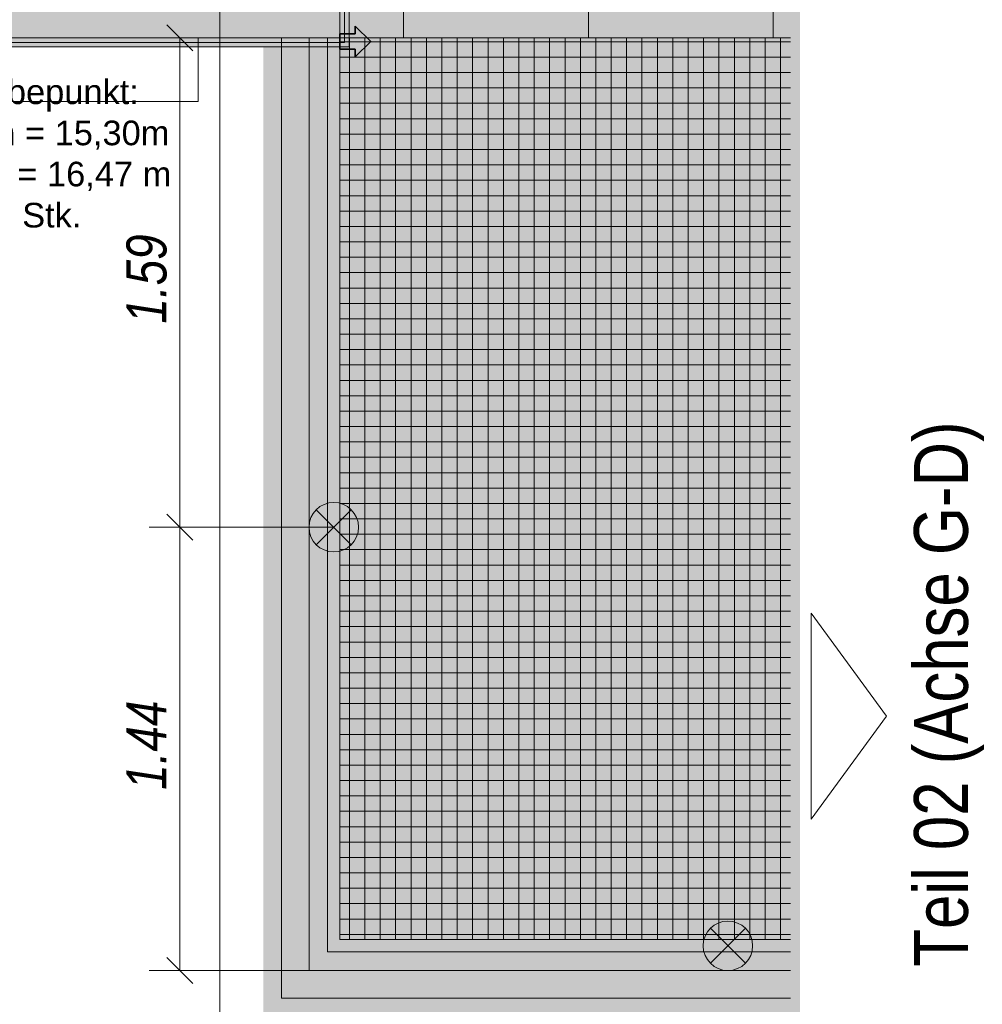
# Model space of a CAD drawing. Extents: x -620 to 300, y 62 to 1112.
# Tile 63 of 200: x 26 to 88, y 149 to 213. Entities that reach past the tile are written whole.
import ezdxf
from ezdxf.enums import TextEntityAlignment as Align
from ezdxf.lldxf.tags import DXFTag

# ---------------------------------------------------------------- set-up
doc = ezdxf.new("R2010")
doc.units = 0
doc.layers.get('0').update_dxf_attribs({"lineweight": 13})
for name, color, linetype, lineweight, true_color in [('00_ E_ST_Handlaufleuchte', 7, 'Continuous', 13, 0xb2b200), ('00_E_ST_Handlaufleuchte_Bem', 7, 'Continuous', 5, 0x7d7d00), ('00_E_ST_Handlaufleuchte_Kabel', 3, 'Continuous', 18, 0x00ff00), ('00_E_ST_Handlaufleuchte_Übergabepunkte unter Terrassenplatte', 3, 'Continuous', 35, 0x00ff00), ('00_E_ST_Handlaufleuchte–Handlauf-Position', 7, 'Continuous', 5, 0x0000b2), ('30 -33 Aussenwände- 7 Fassade_ Elemente', 7, 'Continuous', 9, 0x00aacc), ('30 -34 Innenwände- 6 Elemente', 7, 'Continuous', 9, 0xff6633), ('30 -36 Dächer- 3 Dachbeläge', 7, 'Continuous', 15, 0x9999ff), ('30 -36 Dächer- 4 Dachbekleidungen', 7, 'Continuous', 9, 0xccccff), ('60- 61 allgemeine Ausstattung- 4 Terrassen', 9, 'Continuous', 9, 0x808080), ('iwb_Layout BA_Markierung', 7, 'Continuous', 9, 0xbadcdc), ('iwb_Layout Text', 3, 'Continuous', 18, 0x00ff00)]:
    doc.layers.add(name, color=color, linetype=linetype, lineweight=lineweight, true_color=true_color)
doc.layers.add('00_E_ST_Handlaufleuchte_Kabel_Text', color=7, linetype='Continuous', lineweight=13)
doc.layers.add('70 -71 Achsen- 1 Gebäudeachsen', color=7, linetype='STRICHPUNKT2-A06CPVM0L0', lineweight=18)
doc.styles.get("Standard").update_dxf_attribs({"font": 'ARIALN.TTF'})
tags = doc.linetypes.add('STRICHPUNKT2-A06CPVM0L0', pattern=[12.7, 6.35, -3.175, 0, -3.175]).pattern_tags.tags
tags[10:11] = [DXFTag(74, 4), DXFTag(75, 0), DXFTag(340, '0'), DXFTag(46, 0.0), DXFTag(50, 0.0), DXFTag(44, 0.0), DXFTag(45, 0.0)]
tags[8:9] = [DXFTag(74, 4), DXFTag(75, 0), DXFTag(340, '0'), DXFTag(46, 0.0), DXFTag(50, 0.0), DXFTag(44, 0.0), DXFTag(45, 0.0)]
tags[6:7] = [DXFTag(74, 4), DXFTag(75, 0), DXFTag(340, '0'), DXFTag(46, 0.0), DXFTag(50, 0.0), DXFTag(44, 0.0), DXFTag(45, 0.0)]
tags[4:5] = [DXFTag(74, 4), DXFTag(75, 0), DXFTag(340, '0'), DXFTag(46, 0.0), DXFTag(50, 0.0), DXFTag(44, 0.0), DXFTag(45, 0.0)]

# ---------------------------------------------------------------- blocks, each defined once
blk = doc.blocks.new('Polygon-A06CPVLPL0')
at = {"color": 0, "linetype": 'ByBlock', "lineweight": -2, "ltscale": 0.13}
blk.add_solid([(41.663, 86.61), (41.495, 1083.814), (76.501, 86.518), (76.501, 1083.814)], dxfattribs=at)
blk = doc.blocks.new('Referenz-A06CPVM1L0')
at = {"layer": '30 -33 Aussenwände- 7 Fassade_ Elemente', "color": 0, "linetype": 'Continuous', "ltscale": 0.13}
for p, q in [((46.624, 372.674), (46.624, 211.814)), ((46.624, 211.814), (-463.976, 211.814)), ((-124.776, 211.814), (37.424, 211.814)), ((37.424, 211.814), (37.424, 207.674)), ((42.824, 149.414), (42.824, 211.814)), ((37.424, 207.674), (-124.776, 207.674)), ((75.885, 149.414), (42.824, 149.414))]:
    blk.add_line(p, q, dxfattribs=at)
at = {"layer": '30 -34 Innenwände- 6 Elemente', "color": 0, "linetype": 'Continuous', "ltscale": 0.13}
for p, q in [((46.624, 211.814), (46.624, 372.674)), ((-463.976, 211.814), (46.624, 211.814))]:
    blk.add_line(p, q, dxfattribs=at)
at = {"layer": '30 -36 Dächer- 3 Dachbeläge', "color": 0, "linetype": 'Continuous', "ltscale": 0.15}
for p, q in [((47.224, 211.214), (47.224, 376.214)), ((-464.576, 211.214), (47.224, 211.214))]:
    blk.add_line(p, q, dxfattribs=at)
at = {"layer": '30 -36 Dächer- 3 Dachbeläge', "color": 0, "lineweight": 0}
for points in [[(44.224, 214.214), (44.224, 376.214), (47.224, 211.214)], [(47.224, 211.214), (44.224, 376.214), (47.224, 376.214)], [(-461.576, 211.214), (-461.576, 214.214), (44.224, 211.214)], [(44.224, 211.214), (-461.576, 214.214), (44.224, 214.214)], [(44.224, 211.214), (44.224, 214.214), (47.224, 211.214)]]:
    blk.add_solid(points, dxfattribs=at)
at = {"layer": '30 -36 Dächer- 4 Dachbekleidungen', "color": 0, "linetype": 'Continuous', "ltscale": 0.13}
for p, q in [((46.924, 211.514), (46.924, 376.214)), ((42.824, 211.814), (42.824, 149.414)), ((44.624, 211.814), (42.824, 211.814)), ((44.624, 151.214), (44.624, 211.814)), ((45.824, 211.814), (45.824, 152.414)), ((46.624, 211.814), (45.824, 211.814)), ((46.624, 153.214), (46.624, 211.814)), ((-464.276, 211.514), (46.924, 211.514)), ((75.885, 153.214), (46.624, 153.214)), ((45.824, 152.414), (75.885, 152.414)), ((75.885, 151.214), (44.624, 151.214)), ((42.824, 149.414), (75.885, 149.414))]:
    blk.add_line(p, q, dxfattribs=at)
at = {"layer": '30 -36 Dächer- 4 Dachbekleidungen', "color": 7, "linetype": 'Continuous', "ltscale": 0.13, "true_color": 0xffffff}
for points in [[(44.624, 151.214), (44.624, 211.814), (42.824, 211.814)], [(44.624, 151.214), (42.824, 211.814), (42.824, 149.414)], [(46.624, 153.214), (46.624, 211.814), (45.824, 211.814)], [(46.624, 153.214), (45.824, 211.814), (45.824, 152.414)], [(46.624, 153.214), (45.824, 152.414), (75.885, 152.414)], [(46.624, 153.214), (75.885, 152.414), (75.885, 152.763)], [(46.624, 153.214), (75.885, 152.763), (75.885, 153.214)], [(44.624, 151.214), (42.824, 149.414), (75.885, 149.414)], [(44.624, 151.214), (75.885, 149.414), (75.885, 150.172)], [(44.624, 151.214), (75.885, 150.172), (75.885, 151.214)]]:
    blk.add_solid(points, dxfattribs=at)
at = {"layer": '60- 61 allgemeine Ausstattung- 4 Terrassen', "color": 0}
for p, q in [((62.763, 211.814), (62.763, 372.674)), ((74.763, 211.814), (74.763, 372.674)), ((50.763, 211.814), (50.763, 220.614)), ((75.885, 211.814), (46.624, 211.814)), ((46.624, 211.814), (46.624, 153.214)), ((47.244, 153.214), (47.244, 211.814)), ((48.244, 153.214), (48.244, 211.814)), ((49.244, 153.214), (49.244, 211.814)), ((50.244, 153.214), (50.244, 211.814)), ((51.244, 153.214), (51.244, 211.814)), ((52.244, 153.214), (52.244, 211.814)), ((53.244, 153.214), (53.244, 211.814)), ((54.244, 153.214), (54.244, 211.814)), ((55.244, 153.214), (55.244, 211.814)), ((56.244, 153.214), (56.244, 211.814)), ((57.244, 153.214), (57.244, 211.814)), ((58.244, 153.214), (58.244, 211.814)), ((59.244, 153.214), (59.244, 211.814)), ((60.244, 153.214), (60.244, 211.814)), ((61.244, 153.214), (61.244, 211.814)), ((62.244, 153.214), (62.244, 211.814)), ((63.244, 153.214), (63.244, 211.814)), ((64.244, 153.214), (64.244, 211.814)), ((65.244, 153.214), (65.244, 211.814)), ((66.244, 153.214), (66.244, 211.814)), ((67.244, 153.214), (67.244, 211.814)), ((68.244, 153.214), (68.244, 211.814)), ((69.244, 153.214), (69.244, 211.814)), ((70.244, 153.214), (70.244, 211.814)), ((71.244, 153.214), (71.244, 211.814)), ((72.244, 153.214), (72.244, 211.814)), ((73.244, 153.214), (73.244, 211.814)), ((74.244, 153.214), (74.244, 211.814)), ((75.244, 153.214), (75.244, 211.814)), ((46.624, 211.554), (75.885, 211.554)), ((46.624, 210.554), (75.885, 210.554)), ((46.624, 209.554), (75.885, 209.554)), ((46.624, 208.554), (75.885, 208.554)), ((46.624, 207.554), (75.885, 207.554)), ((46.624, 206.554), (75.885, 206.554)), ((46.624, 205.554), (75.885, 205.554)), ((46.624, 204.554), (75.885, 204.554)), ((46.624, 203.554), (75.885, 203.554)), ((46.624, 202.554), (75.885, 202.554)), ((46.624, 201.554), (75.885, 201.554)), ((46.624, 200.554), (75.885, 200.554)), ((46.624, 199.554), (75.885, 199.554)), ((46.624, 198.554), (75.885, 198.554)), ((46.624, 197.554), (75.885, 197.554)), ((46.624, 196.554), (75.885, 196.554)), ((46.624, 195.554), (75.885, 195.554)), ((46.624, 194.554), (75.885, 194.554)), ((46.624, 193.554), (75.885, 193.554)), ((46.624, 192.554), (75.885, 192.554)), ((46.624, 191.554), (75.885, 191.554)), ((46.624, 190.554), (75.885, 190.554)), ((46.624, 189.554), (75.885, 189.554)), ((46.624, 188.554), (75.885, 188.554)), ((46.624, 187.554), (75.885, 187.554)), ((46.624, 186.554), (75.885, 186.554)), ((46.624, 185.554), (75.885, 185.554)), ((46.624, 184.554), (75.885, 184.554)), ((46.624, 183.554), (75.885, 183.554)), ((46.624, 182.554), (75.885, 182.554)), ((46.624, 181.554), (75.885, 181.554)), ((46.624, 180.554), (75.885, 180.554)), ((46.624, 179.554), (75.885, 179.554)), ((46.624, 178.554), (75.885, 178.554)), ((46.624, 177.554), (75.885, 177.554)), ((46.624, 176.554), (75.885, 176.554)), ((46.624, 175.554), (75.885, 175.554)), ((46.624, 174.554), (75.885, 174.554)), ((46.624, 173.554), (75.885, 173.554)), ((46.624, 172.554), (75.885, 172.554)), ((46.624, 171.554), (75.885, 171.554)), ((46.624, 170.554), (75.885, 170.554)), ((46.624, 169.554), (75.885, 169.554)), ((46.624, 168.554), (75.885, 168.554)), ((46.624, 167.554), (75.885, 167.554)), ((46.624, 166.554), (75.885, 166.554)), ((46.624, 165.554), (75.885, 165.554)), ((46.624, 164.554), (75.885, 164.554)), ((46.624, 163.554), (75.885, 163.554)), ((46.624, 162.554), (75.885, 162.554)), ((46.624, 161.554), (75.885, 161.554)), ((46.624, 160.554), (75.885, 160.554)), ((46.624, 159.554), (75.885, 159.554)), ((46.624, 158.554), (75.885, 158.554)), ((46.624, 157.554), (75.885, 157.554)), ((46.624, 156.554), (75.885, 156.554)), ((46.624, 155.554), (75.885, 155.554)), ((46.624, 154.554), (75.885, 154.554)), ((46.624, 153.554), (75.885, 153.554)), ((46.624, 153.214), (75.885, 153.214))]:
    blk.add_line(p, q, dxfattribs=at)
at = {"layer": '60- 61 allgemeine Ausstattung- 4 Terrassen', "color": 0, "linetype": 'Continuous', "lineweight": 18, "ltscale": 0.18}
for p, q in [((42.824, 149.414), (42.824, 211.814)), ((75.885, 149.414), (42.824, 149.414))]:
    blk.add_line(p, q, dxfattribs=at)
at = {"layer": '70 -71 Achsen- 1 Gebäudeachsen', "color": 0, "linetype": 'STRICHPUNKT2-A06CPVM0L0', "ltscale": 0.18}
blk.add_line((38.824, 1084.554), (38.824, 85.114), dxfattribs=at)
blk = doc.blocks.new('Blockreferenz-A06CPVM3L0')
at = {"lineweight": -2}
for points in [[(45.087, 181.151), (46.224, 180.014), (45.087, 178.876), (44.831, 179.21), (44.67, 179.597), (44.615, 180.014), (44.67, 180.43), (44.831, 180.818)], [(46.224, 180.014), (47.361, 181.151), (47.616, 180.818), (47.777, 180.43), (47.832, 180.014), (47.777, 179.597), (47.616, 179.21), (47.361, 178.876)]]:
    blk.add_hatch(color=0, dxfattribs=at).paths.add_polyline_path(points)
at = {"color": 0, "lineweight": -2}
for p, q in [((45.087, 178.876), (47.361, 181.151)), ((45.087, 181.151), (47.361, 178.876))]:
    blk.add_line(p, q, dxfattribs=at)
blk.add_circle((46.224, 180.014), 1.608, dxfattribs=at)
blk = doc.blocks.new('Blockreferenz-A06CPVM5L0')
at = {"lineweight": -2}
for points in [[(70.687, 153.951), (71.824, 152.814), (70.687, 151.676), (70.431, 152.01), (70.27, 152.397), (70.215, 152.814), (70.27, 153.23), (70.431, 153.618)], [(71.824, 152.814), (72.961, 153.951), (73.216, 153.618), (73.377, 153.23), (73.432, 152.814), (73.377, 152.397), (73.216, 152.01), (72.961, 151.676)]]:
    blk.add_hatch(color=0, dxfattribs=at).paths.add_polyline_path(points)
at = {"color": 0, "lineweight": -2}
for p, q in [((70.687, 151.676), (72.961, 153.951)), ((70.687, 153.951), (72.961, 151.676))]:
    blk.add_line(p, q, dxfattribs=at)
blk.add_circle((71.824, 152.814), 1.608, dxfattribs=at)
blk = doc.blocks.new('Polygon-A06CPVNDL0')
at = {"color": 0, "linetype": 'ByBlock', "lineweight": -2, "ltscale": 0.13}
for points in [[(45.824, 211.814), (46.624, 211.814), (45.824, 152.414)], [(46.624, 211.814), (45.824, 152.414), (46.624, 153.214)], [(45.824, 152.414), (46.624, 153.214), (75.885, 153.115)], [(45.824, 152.414), (75.885, 153.115), (75.885, 152.414)], [(46.624, 153.214), (75.885, 153.115), (75.885, 153.214)]]:
    blk.add_solid(points, dxfattribs=at)
blk = doc.blocks.new('Maß-A06CPVNFL0')
at = {"color": 0, "linetype": 'ByBlock', "lineweight": -2, "ltscale": 0.13}
for p, q in [((35.375, 180.862), (37.072, 179.165)), ((34.224, 180.014), (46.224, 180.014)), ((36.224, 151.214), (36.224, 180.014)), ((35.375, 152.062), (37.072, 150.365)), ((34.224, 151.214), (46.224, 151.214))]:
    blk.add_line(p, q, dxfattribs=at)
at = {"color": 0, "linetype": 'ByBlock', "lineweight": -2, "ltscale": 0.13, "insert": (32.757, 162.949), "char_height": 2.6, "attachment_point": 1, "rotation": 90}
blk.add_mtext('{\\fArial Narrow|b0|i1;1.44}', dxfattribs=at)
blk = doc.blocks.new('Maß-A06CPVNHL0')
at = {"color": 0, "linetype": 'ByBlock', "lineweight": -2, "ltscale": 0.13}
for p, q in [((35.375, 212.662), (37.072, 210.965)), ((34.224, 211.814), (46.224, 211.814)), ((36.224, 180.014), (36.224, 211.814)), ((35.375, 180.862), (37.072, 179.165)), ((34.224, 180.014), (46.224, 180.014))]:
    blk.add_line(p, q, dxfattribs=at)
at = {"color": 0, "linetype": 'ByBlock', "lineweight": -2, "ltscale": 0.13, "insert": (32.757, 193.241), "char_height": 2.6, "attachment_point": 1, "rotation": 90}
blk.add_mtext('{\\fArial Narrow|b0|i1;1.59}', dxfattribs=at)
blk = doc.blocks.new('Polylinie-A06CPVQFL0')
at = {"color": 0, "linetype": 'ByBlock', "lineweight": -2, "ltscale": 0.18}
for points in [[(61.528, 211.468), (61.328, 211.668), (61.524, 219.365), (61.324, 219.365)], [(46.025, 152.914), (45.825, 152.714), (46.026, 211.465), (45.826, 211.665)], [(46.026, 211.465), (45.826, 211.665), (61.528, 211.468), (61.328, 211.668)], [(75.885, 152.743), (45.825, 152.714), (46.025, 152.914)], [(75.885, 152.743), (46.025, 152.914), (75.885, 152.914)], [(75.885, 152.714), (45.825, 152.714), (75.885, 152.743)]]:
    blk.add_solid(points, dxfattribs=at)
blk = doc.blocks.new('Pfeil-A06CPVQNL0')
at = {"linetype": 'ByBlock', "lineweight": -2, "ltscale": 0.35}
blk.add_hatch(color=0, dxfattribs=at).paths.add_polyline_path([(46.624, 211.065), (46.624, 212.065), (47.624, 212.065), (47.624, 212.565), (48.624, 211.565), (47.624, 210.565), (47.624, 211.065)])
at = {"color": 0, "linetype": 'ByBlock', "lineweight": -2, "ltscale": 0.35}
for p, q in [((47.624, 212.065), (47.624, 212.565)), ((47.624, 212.565), (48.624, 211.565)), ((46.624, 211.065), (46.624, 212.065)), ((46.624, 212.065), (47.624, 212.065)), ((48.624, 211.565), (47.624, 210.565)), ((47.624, 211.065), (46.624, 211.065)), ((47.624, 210.565), (47.624, 211.065))]:
    blk.add_line(p, q, dxfattribs=at)

msp = doc.modelspace()

# ---------------------------------------------------------------- linework, layer by layer
at = {"layer": 'iwb_Layout Text', "linetype": 'Continuous', "ltscale": 0.18}
for p, q in [((82.121, 167.729), (77.238, 174.42)), ((77.238, 161.038), (77.238, 174.42)), ((77.238, 161.038), (82.121, 167.729))]:
    msp.add_line(p, q, dxfattribs=at)

# ---------------------------------------------------------------- block references
at = {"color": 8, "lineweight": 13, "ltscale": 0.13, "true_color": 0x808080}
msp.add_blockref('Referenz-A06CPVM1L0', (0, 0), dxfattribs=at)
at = {"layer": '00_ E_ST_Handlaufleuchte', "ltscale": 0.13}
for name in ['Blockreferenz-A06CPVM3L0', 'Blockreferenz-A06CPVM5L0']:
    msp.add_blockref(name, (0, 0), dxfattribs=at)
at = {"layer": '00_E_ST_Handlaufleuchte_Bem', "ltscale": 0.13}
for name in ['Maß-A06CPVNHL0', 'Maß-A06CPVNFL0']:
    msp.add_blockref(name, (0, 0), dxfattribs=at)
at = {"layer": '00_E_ST_Handlaufleuchte_Kabel', "ltscale": 0.18}
msp.add_blockref('Polylinie-A06CPVQFL0', (0, 0), dxfattribs=at)
at = {"layer": '00_E_ST_Handlaufleuchte_Übergabepunkte unter Terrassenplatte', "ltscale": 0.35}
msp.add_blockref('Pfeil-A06CPVQNL0', (0, 0), dxfattribs=at)
at = {"layer": '00_E_ST_Handlaufleuchte–Handlauf-Position', "ltscale": 0.13}
msp.add_blockref('Polygon-A06CPVNDL0', (0, 0), dxfattribs=at)
at = {"layer": 'iwb_Layout BA_Markierung', "ltscale": 0.13}
msp.add_blockref('Polygon-A06CPVLPL0', (0, 0), dxfattribs=at)

# ---------------------------------------------------------------- texts
at = {"layer": '00_E_ST_Handlaufleuchte_Kabel_Text', "ltscale": 0.13, "char_height": 1.6, "attachment_point": 1}
for s, insert in [('{\\fArial;Kabellänge bis Übergabepunkt:}', (2.378, 209.103)), ('{\\fArial;14,3m +1m zum Boden = 15,30m}', (2.378, 206.431)), ('{\\fArial;+1,17m unter Terrasse = 16,47 m}', (2.378, 203.759)), ('{\\fArial;Leuchtenzahl Strang: 5 Stk.}', (2.378, 201.087))]:
    msp.add_mtext(s, dxfattribs=dict(at, insert=insert))
at = {"layer": 'iwb_Layout Text', "ltscale": 0.18}
msp.add_text('Teil 02 (Achse G-D)', height=3.5, rotation=90, dxfattribs=at).set_placement((83.913, 151.459), align=Align.TOP_LEFT)

doc.saveas('drawing.dxf')
